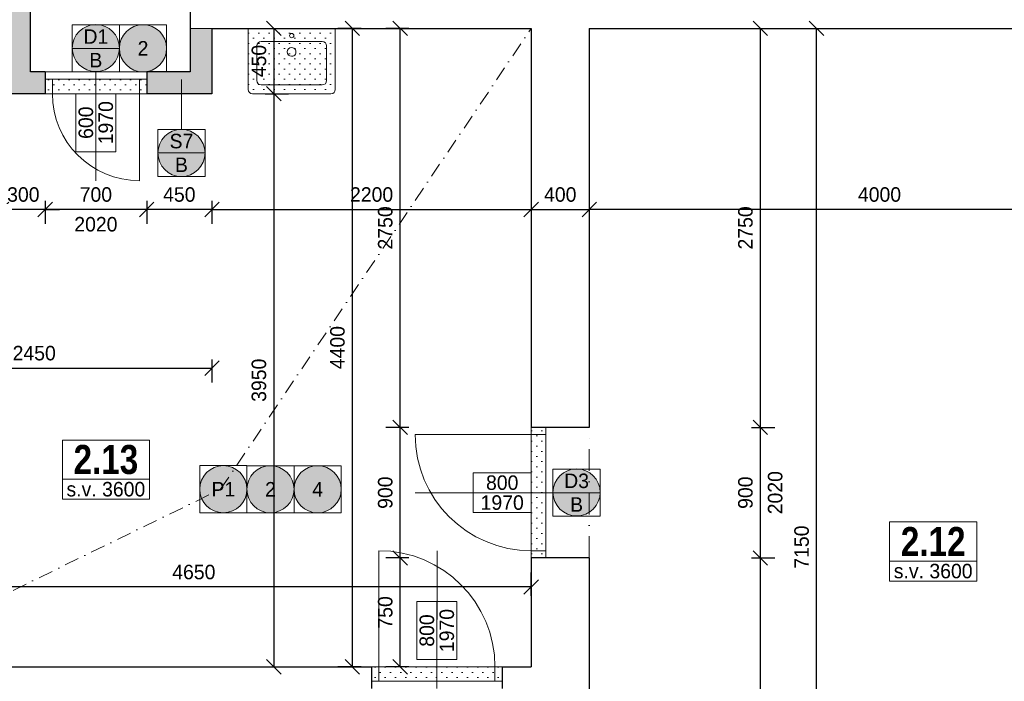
# Model space of a CAD drawing. Header units: millimetres. Extents: x -65956 to 5894746, y -14679 to 163521.
# Tile 46 of 89: x 3575 to 10360, y -5237 to -677. Entities that reach past the tile are written whole.
import ezdxf

# ---------------------------------------------------------------- set-up
doc = ezdxf.new("R2010")
doc.units = ezdxf.units.MM
doc.linetypes.add('ČERCHOVANÁ', pattern=[1, 0.5, -0.25, 0, -0.25])
doc.layers.get('0').update_dxf_attribs({"lineweight": 5})
doc.layers.get('Defpoints').update_dxf_attribs({"color": 2, "lineweight": 30})
doc.layers.add('- pomocna', color=232, linetype='Continuous', lineweight=0, plot=False)
for name, color, linetype, lineweight in [('- popis', 7, 'Continuous', 0), ('- zariadenie', 30, 'Continuous', 0), ('Bodko ciarkovana T', 200, 'ČERCHOVANÁ', 0), ('H popisky', 30, 'Continuous', 25), ('H stavba', 82, 'Continuous', 30), ('KOTY', 51, 'Continuous', 5), ('m_popis', 7, 'Continuous', 0), ('otvor', 163, 'Continuous', 5), ('RE-buranie', 41, 'Continuous', 18), ('Tbč stavba', 4, 'ČERCHOVANÁ', 0), ('VT kóty', 51, 'Continuous', 5), ('VT sanita', 210, 'Continuous', 5)]:
    doc.layers.add(name, color=color, linetype=linetype, lineweight=lineweight)
doc.styles.add('1-100_te_2mm_200', font='technic_.ttf', dxfattribs={"height": 200})
doc.styles.add('1-20_ce_5mm_100', font='GOTHIC.TTF', dxfattribs={"height": 100})
doc.styles.add('1-50_ce_2mm_100', font='GOTHIC.TTF', dxfattribs={"height": 100})
doc.dimstyles.new('technic_1-100', dxfattribs={"dimtxt": 200, "dimasz": 240, "dimexe": 300, "dimexo": 200, "dimgap": 100, "dimtad": 1, "dimdec": 1, "dimrnd": 0.5, "dimtxsty": '1-100_te_2mm_200', "dimblk": 'OBLIQUE', "dimcen": 2.5, "dimclrd": 256, "dimclrt": 256, "dimadec": 0, "dimazin": 0, "dimtfac": 1, "dimtdec": 1, "dimtix": 1, "dimtmove": 1, "dimatfit": 3, "dimldrblk": 'OBLIQUE', "dimfxl": 400, "dimfxlon": 1, "dimarcsym": 0})

# ---------------------------------------------------------------- blocks, each defined once
blk = doc.blocks.new('_Oblique')
at = {"color": 0, "linetype": 'ByBlock', "lineweight": -2}
blk.add_line((-0.5, -0.5), (0.5, 0.5), dxfattribs=at)
blk = doc.blocks.new('*D281')
at = {"layer": 'Defpoints', "color": 0, "transparency": 16777216}
for p in [(7500.1, -4386.7), (8679, -4386.7), (8400.1, -7886.7)]:
    blk.add_point(p, dxfattribs=at)
at = {"layer": 'KOTY', "color": 0, "lineweight": -2, "transparency": 16777216}
for p, q in [((8619, -4386.7), (8779, -4386.7)), ((8619, -7886.7), (8779, -7886.7))]:
    blk.add_line(p, q, dxfattribs=at)
at = {"layer": 'KOTY', "lineweight": -2, "transparency": 16777216}
blk.add_line((8679, -7886.7), (8679, -4386.7), dxfattribs=at)
at = {"layer": 'KOTY', "lineweight": -2, "transparency": 16777216, "xscale": 100, "yscale": 100, "zscale": 100}
for p, rotation in [((8679, -4386.7), 90), ((8679, -7886.7), 270)]:
    blk.add_blockref('_Oblique', p, dxfattribs=dict(at, rotation=rotation))
at = {"layer": 'KOTY', "transparency": 16777216, "insert": (8576.5, -6136.7), "char_height": 100, "attachment_point": 5, "rotation": 90, "style": '1-20_ce_5mm_100'}
blk.add_mtext('3500', dxfattribs=at)
blk = doc.blocks.new('*D282')
at = {"layer": 'Defpoints', "color": 0, "transparency": 16777216}
for p in [(7500.1, -736.7), (11500.1, -736.7), (7500.1, -1984.6)]:
    blk.add_point(p, dxfattribs=at)
at = {"layer": 'KOTY', "color": 0, "lineweight": -2, "transparency": 16777216}
for p, q in [((7500.1, -1924.6), (7500.1, -2084.6)), ((11500.1, -1924.6), (11500.1, -2084.6))]:
    blk.add_line(p, q, dxfattribs=at)
at = {"layer": 'KOTY', "lineweight": -2, "transparency": 16777216}
blk.add_line((11500.1, -1984.6), (7500.1, -1984.6), dxfattribs=at)
at = {"layer": 'KOTY', "lineweight": -2, "transparency": 16777216, "xscale": 100, "yscale": 100, "zscale": 100, "rotation": 180}
blk.add_blockref('_Oblique', (7500.1, -1984.6), dxfattribs=at)
at = {"layer": 'KOTY', "lineweight": -2, "transparency": 16777216, "xscale": 100, "yscale": 100, "zscale": 100}
blk.add_blockref('_Oblique', (11500.1, -1984.6), dxfattribs=at)
at = {"layer": 'KOTY', "transparency": 16777216, "insert": (9500.1, -1882.1), "char_height": 100, "attachment_point": 5, "style": '1-20_ce_5mm_100'}
blk.add_mtext('4000', dxfattribs=at)
blk = doc.blocks.new('*D283')
at = {"layer": 'Defpoints', "color": 0, "transparency": 16777216}
for p in [(7500.1, -3486.7), (8679, -3486.7), (7500.1, -4386.7)]:
    blk.add_point(p, dxfattribs=at)
at = {"layer": 'KOTY', "color": 0, "lineweight": -2, "transparency": 16777216}
for p, q in [((8619, -3486.7), (8779, -3486.7)), ((8619, -4386.7), (8779, -4386.7))]:
    blk.add_line(p, q, dxfattribs=at)
at = {"layer": 'KOTY', "lineweight": -2, "transparency": 16777216}
blk.add_line((8679, -4386.7), (8679, -3486.7), dxfattribs=at)
at = {"layer": 'KOTY', "lineweight": -2, "transparency": 16777216, "xscale": 100, "yscale": 100, "zscale": 100}
for p, rotation in [((8679, -3486.7), 90), ((8679, -4386.7), 270)]:
    blk.add_blockref('_Oblique', p, dxfattribs=dict(at, rotation=rotation))
at = {"layer": 'KOTY', "transparency": 16777216, "char_height": 100, "attachment_point": 5, "rotation": 90, "style": '1-20_ce_5mm_100'}
for s, insert in [('2020', (8781.5, -3936.7)), ('900', (8576.5, -3936.7))]:
    blk.add_mtext(s, dxfattribs=dict(at, insert=insert))
blk = doc.blocks.new('*D284')
at = {"layer": 'Defpoints', "color": 0, "transparency": 16777216}
for p in [(7500.1, -736.7), (8679, -736.7), (7500.1, -3486.7)]:
    blk.add_point(p, dxfattribs=at)
at = {"layer": 'KOTY', "color": 0, "lineweight": -2, "transparency": 16777216}
for p, q in [((8619, -736.7), (8779, -736.7)), ((8619, -3486.7), (8779, -3486.7))]:
    blk.add_line(p, q, dxfattribs=at)
at = {"layer": 'KOTY', "lineweight": -2, "transparency": 16777216}
blk.add_line((8679, -3486.7), (8679, -736.7), dxfattribs=at)
at = {"layer": 'KOTY', "lineweight": -2, "transparency": 16777216, "xscale": 100, "yscale": 100, "zscale": 100}
for p, rotation in [((8679, -736.7), 90), ((8679, -3486.7), 270)]:
    blk.add_blockref('_Oblique', p, dxfattribs=dict(at, rotation=rotation))
at = {"layer": 'KOTY', "transparency": 16777216, "insert": (8576.5, -2111.7), "char_height": 100, "attachment_point": 5, "rotation": 90, "style": '1-20_ce_5mm_100'}
blk.add_mtext('2750', dxfattribs=at)
blk = doc.blocks.new('*D285')
at = {"layer": 'Defpoints', "color": 0, "transparency": 16777216}
for p in [(8400.1, -736.7), (9066.1, -736.7), (8400.1, -7886.7)]:
    blk.add_point(p, dxfattribs=at)
at = {"layer": 'KOTY', "color": 0, "lineweight": -2, "transparency": 16777216}
for p, q in [((9006.1, -736.7), (9166.1, -736.7)), ((9006.1, -7886.7), (9166.1, -7886.7))]:
    blk.add_line(p, q, dxfattribs=at)
at = {"layer": 'KOTY', "lineweight": -2, "transparency": 16777216}
blk.add_line((9066.1, -7886.7), (9066.1, -736.7), dxfattribs=at)
at = {"layer": 'KOTY', "lineweight": -2, "transparency": 16777216, "xscale": 100, "yscale": 100, "zscale": 100}
for p, rotation in [((9066.1, -736.7), 90), ((9066.1, -7886.7), 270)]:
    blk.add_blockref('_Oblique', p, dxfattribs=dict(at, rotation=rotation))
at = {"layer": 'KOTY', "transparency": 16777216, "insert": (8963.6, -4311.7), "char_height": 100, "attachment_point": 5, "rotation": 90, "style": '1-20_ce_5mm_100'}
blk.add_mtext('7150', dxfattribs=at)
blk = doc.blocks.new('*D286')
at = {"layer": 'Defpoints', "color": 0, "transparency": 16777216}
for p in [(6197.1, -4386.7), (7100.1, -4386.7), (7100.1, -5136.7)]:
    blk.add_point(p, dxfattribs=at)
at = {"layer": 'KOTY', "color": 0, "lineweight": -2, "transparency": 16777216}
for p, q in [((6257.1, -4386.7), (6097.1, -4386.7)), ((6257.1, -5136.7), (6097.1, -5136.7))]:
    blk.add_line(p, q, dxfattribs=at)
at = {"layer": 'KOTY', "lineweight": -2, "transparency": 16777216}
blk.add_line((6197.1, -5136.7), (6197.1, -4386.7), dxfattribs=at)
at = {"layer": 'KOTY', "lineweight": -2, "transparency": 16777216, "xscale": 100, "yscale": 100, "zscale": 100}
for p, rotation in [((6197.1, -4386.7), 90), ((6197.1, -5136.7), 270)]:
    blk.add_blockref('_Oblique', p, dxfattribs=dict(at, rotation=rotation))
at = {"layer": 'KOTY', "transparency": 16777216, "insert": (6094.5, -4761.7), "char_height": 100, "attachment_point": 5, "rotation": 90, "style": '1-20_ce_5mm_100'}
blk.add_mtext('750', dxfattribs=at)
blk = doc.blocks.new('*D287')
at = {"layer": 'Defpoints', "color": 0, "transparency": 16777216}
for p in [(6197.1, -3486.7), (7100.1, -3486.7), (7100.1, -4386.7)]:
    blk.add_point(p, dxfattribs=at)
at = {"layer": 'KOTY', "color": 0, "lineweight": -2, "transparency": 16777216}
for p, q in [((6257.1, -3486.7), (6097.1, -3486.7)), ((6257.1, -4386.7), (6097.1, -4386.7))]:
    blk.add_line(p, q, dxfattribs=at)
at = {"layer": 'KOTY', "lineweight": -2, "transparency": 16777216}
blk.add_line((6197.1, -4386.7), (6197.1, -3486.7), dxfattribs=at)
at = {"layer": 'KOTY', "lineweight": -2, "transparency": 16777216, "xscale": 100, "yscale": 100, "zscale": 100}
for p, rotation in [((6197.1, -3486.7), 90), ((6197.1, -4386.7), 270)]:
    blk.add_blockref('_Oblique', p, dxfattribs=dict(at, rotation=rotation))
at = {"layer": 'KOTY', "transparency": 16777216, "insert": (6094.5, -3936.7), "char_height": 100, "attachment_point": 5, "rotation": 90, "style": '1-20_ce_5mm_100'}
blk.add_mtext('900', dxfattribs=at)
blk = doc.blocks.new('*D288')
at = {"layer": 'Defpoints', "color": 0, "transparency": 16777216}
for p in [(6197.1, -736.7), (7100.1, -736.7), (7100.1, -3486.7)]:
    blk.add_point(p, dxfattribs=at)
at = {"layer": 'KOTY', "color": 0, "lineweight": -2, "transparency": 16777216}
for p, q in [((6257.1, -736.7), (6097.1, -736.7)), ((6257.1, -3486.7), (6097.1, -3486.7))]:
    blk.add_line(p, q, dxfattribs=at)
at = {"layer": 'KOTY', "lineweight": -2, "transparency": 16777216}
blk.add_line((6197.1, -3486.7), (6197.1, -736.7), dxfattribs=at)
at = {"layer": 'KOTY', "lineweight": -2, "transparency": 16777216, "xscale": 100, "yscale": 100, "zscale": 100}
for p, rotation in [((6197.1, -736.7), 90), ((6197.1, -3486.7), 270)]:
    blk.add_blockref('_Oblique', p, dxfattribs=dict(at, rotation=rotation))
at = {"layer": 'KOTY', "transparency": 16777216, "insert": (6094.5, -2111.7), "char_height": 100, "attachment_point": 5, "rotation": 90, "style": '1-20_ce_5mm_100'}
blk.add_mtext('2750', dxfattribs=at)
blk = doc.blocks.new('*D289')
at = {"layer": 'Defpoints', "color": 0, "transparency": 16777216}
for p in [(5867.6, -736.7), (7100.1, -736.7), (7100.1, -5136.7)]:
    blk.add_point(p, dxfattribs=at)
at = {"layer": 'KOTY', "color": 0, "lineweight": -2, "transparency": 16777216}
for p, q in [((5927.6, -736.7), (5767.6, -736.7)), ((5927.6, -5136.7), (5767.6, -5136.7))]:
    blk.add_line(p, q, dxfattribs=at)
at = {"layer": 'KOTY', "lineweight": -2, "transparency": 16777216}
blk.add_line((5867.6, -5136.7), (5867.6, -736.7), dxfattribs=at)
at = {"layer": 'KOTY', "lineweight": -2, "transparency": 16777216, "xscale": 100, "yscale": 100, "zscale": 100}
for p, rotation in [((5867.6, -736.7), 90), ((5867.6, -5136.7), 270)]:
    blk.add_blockref('_Oblique', p, dxfattribs=dict(at, rotation=rotation))
at = {"layer": 'KOTY', "transparency": 16777216, "insert": (5765.1, -2936.7), "char_height": 100, "attachment_point": 5, "rotation": 90, "style": '1-20_ce_5mm_100'}
blk.add_mtext('4400', dxfattribs=at)
blk = doc.blocks.new('*D290')
at = {"layer": 'Defpoints', "color": 0, "transparency": 16777216}
for p in [(2450.1, -1386.7), (2450.1, -4586.6), (7100.1, -5136.7)]:
    blk.add_point(p, dxfattribs=at)
at = {"layer": 'KOTY', "color": 0, "lineweight": -2, "transparency": 16777216}
for p, q in [((2450.1, -4526.6), (2450.1, -4686.6)), ((7100.1, -4646.6), (7100.1, -4486.6))]:
    blk.add_line(p, q, dxfattribs=at)
at = {"layer": 'KOTY', "lineweight": -2, "transparency": 16777216}
blk.add_line((7100.1, -4586.6), (2450.1, -4586.6), dxfattribs=at)
at = {"layer": 'KOTY', "lineweight": -2, "transparency": 16777216, "xscale": 100, "yscale": 100, "zscale": 100, "rotation": 180}
blk.add_blockref('_Oblique', (2450.1, -4586.6), dxfattribs=at)
at = {"layer": 'KOTY', "lineweight": -2, "transparency": 16777216, "xscale": 100, "yscale": 100, "zscale": 100}
blk.add_blockref('_Oblique', (7100.1, -4586.6), dxfattribs=at)
at = {"layer": 'KOTY', "transparency": 16777216, "insert": (4775.1, -4484.1), "char_height": 100, "attachment_point": 5, "style": '1-20_ce_5mm_100'}
blk.add_mtext('4650', dxfattribs=at)
blk = doc.blocks.new('*D291')
at = {"layer": 'Defpoints', "color": 0, "transparency": 16777216}
for p in [(2450.1, -1186.7), (4900.1, -1186.7), (4900.1, -3078)]:
    blk.add_point(p, dxfattribs=at)
at = {"layer": 'KOTY', "color": 0, "lineweight": -2, "transparency": 16777216}
for p, q in [((2450.1, -3018), (2450.1, -3178)), ((4900.1, -3018), (4900.1, -3178))]:
    blk.add_line(p, q, dxfattribs=at)
at = {"layer": 'KOTY', "lineweight": -2, "transparency": 16777216}
blk.add_line((2450.1, -3078), (4900.1, -3078), dxfattribs=at)
at = {"layer": 'KOTY', "lineweight": -2, "transparency": 16777216, "xscale": 100, "yscale": 100, "zscale": 100, "rotation": 180}
blk.add_blockref('_Oblique', (2450.1, -3078), dxfattribs=at)
at = {"layer": 'KOTY', "lineweight": -2, "transparency": 16777216, "xscale": 100, "yscale": 100, "zscale": 100}
blk.add_blockref('_Oblique', (4900.1, -3078), dxfattribs=at)
at = {"layer": 'KOTY', "transparency": 16777216, "insert": (3675.1, -2975.4), "char_height": 100, "attachment_point": 5, "style": '1-20_ce_5mm_100'}
blk.add_mtext('2450', dxfattribs=at)
blk = doc.blocks.new('*D292')
at = {"layer": 'Defpoints', "color": 0, "transparency": 16777216}
for p in [(7100.1, -736.7), (4900.1, -1186.7), (7100.1, -1984.6)]:
    blk.add_point(p, dxfattribs=at)
at = {"layer": 'KOTY', "color": 0, "lineweight": -2, "transparency": 16777216}
for p, q in [((4900.1, -1924.6), (4900.1, -2084.6)), ((7100.1, -1924.6), (7100.1, -2084.6))]:
    blk.add_line(p, q, dxfattribs=at)
at = {"layer": 'KOTY', "lineweight": -2, "transparency": 16777216}
blk.add_line((4900.1, -1984.6), (7100.1, -1984.6), dxfattribs=at)
at = {"layer": 'KOTY', "lineweight": -2, "transparency": 16777216, "xscale": 100, "yscale": 100, "zscale": 100, "rotation": 180}
blk.add_blockref('_Oblique', (4900.1, -1984.6), dxfattribs=at)
at = {"layer": 'KOTY', "lineweight": -2, "transparency": 16777216, "xscale": 100, "yscale": 100, "zscale": 100}
blk.add_blockref('_Oblique', (7100.1, -1984.6), dxfattribs=at)
at = {"layer": 'KOTY', "transparency": 16777216, "insert": (6000.1, -1882.1), "char_height": 100, "attachment_point": 5, "style": '1-20_ce_5mm_100'}
blk.add_mtext('2200', dxfattribs=at)
blk = doc.blocks.new('*D293')
at = {"layer": 'Defpoints', "color": 0, "transparency": 16777216}
for p in [(4900.1, -736.7), (4900.1, -1186.7), (5326.5, -1186.7)]:
    blk.add_point(p, dxfattribs=at)
at = {"layer": 'KOTY', "color": 0, "lineweight": -2, "transparency": 16777216}
for p, q in [((5266.5, -736.7), (5426.5, -736.7)), ((5266.5, -1186.7), (5426.5, -1186.7))]:
    blk.add_line(p, q, dxfattribs=at)
at = {"layer": 'KOTY', "lineweight": -2, "transparency": 16777216}
blk.add_line((5326.5, -736.7), (5326.5, -1186.7), dxfattribs=at)
at = {"layer": 'KOTY', "lineweight": -2, "transparency": 16777216, "xscale": 100, "yscale": 100, "zscale": 100}
for p, rotation in [((5326.5, -736.7), 90), ((5326.5, -1186.7), 270)]:
    blk.add_blockref('_Oblique', p, dxfattribs=dict(at, rotation=rotation))
at = {"layer": 'KOTY', "transparency": 16777216, "insert": (5224, -961.7), "char_height": 100, "attachment_point": 5, "rotation": 90, "style": '1-20_ce_5mm_100'}
blk.add_mtext('450', dxfattribs=at)
blk = doc.blocks.new('*D294')
at = {"layer": 'Defpoints', "color": 0, "transparency": 16777216}
for p in [(4900.1, -1186.7), (2450.1, -5136.7), (5326.5, -5136.7)]:
    blk.add_point(p, dxfattribs=at)
at = {"layer": 'KOTY', "color": 0, "lineweight": -2, "transparency": 16777216}
for p, q in [((5266.5, -1186.7), (5426.5, -1186.7)), ((5266.5, -5136.7), (5426.5, -5136.7))]:
    blk.add_line(p, q, dxfattribs=at)
at = {"layer": 'KOTY', "lineweight": -2, "transparency": 16777216}
blk.add_line((5326.5, -1186.7), (5326.5, -5136.7), dxfattribs=at)
at = {"layer": 'KOTY', "lineweight": -2, "transparency": 16777216, "xscale": 100, "yscale": 100, "zscale": 100}
for p, rotation in [((5326.5, -1186.7), 90), ((5326.5, -5136.7), 270)]:
    blk.add_blockref('_Oblique', p, dxfattribs=dict(at, rotation=rotation))
at = {"layer": 'KOTY', "transparency": 16777216, "insert": (5224, -3161.7), "char_height": 100, "attachment_point": 5, "rotation": 90, "style": '1-20_ce_5mm_100'}
blk.add_mtext('3950', dxfattribs=at)
blk = doc.blocks.new('*D238')
at = {"layer": 'Defpoints', "color": 0, "transparency": 16777216}
for p in [(4450.1, -1186.7), (4900.1, -1186.7), (4450.1, -1984.6)]:
    blk.add_point(p, dxfattribs=at)
at = {"layer": 'KOTY', "color": 0, "lineweight": -2, "transparency": 16777216}
for p, q in [((4450.1, -1924.6), (4450.1, -2084.6)), ((4900.1, -1924.6), (4900.1, -2084.6))]:
    blk.add_line(p, q, dxfattribs=at)
at = {"layer": 'KOTY', "lineweight": -2, "transparency": 16777216}
blk.add_line((4900.1, -1984.6), (4450.1, -1984.6), dxfattribs=at)
at = {"layer": 'KOTY', "lineweight": -2, "transparency": 16777216, "xscale": 100, "yscale": 100, "zscale": 100, "rotation": 180}
blk.add_blockref('_Oblique', (4450.1, -1984.6), dxfattribs=at)
at = {"layer": 'KOTY', "lineweight": -2, "transparency": 16777216, "xscale": 100, "yscale": 100, "zscale": 100}
blk.add_blockref('_Oblique', (4900.1, -1984.6), dxfattribs=at)
at = {"layer": 'KOTY', "transparency": 16777216, "insert": (4675.1, -1882.1), "char_height": 100, "attachment_point": 5, "style": '1-20_ce_5mm_100'}
blk.add_mtext('450', dxfattribs=at)
blk = doc.blocks.new('*D239')
at = {"layer": 'Defpoints', "color": 0, "transparency": 16777216}
for p in [(3750.1, -1186.7), (4450.1, -1186.7), (3750.1, -1984.6)]:
    blk.add_point(p, dxfattribs=at)
at = {"layer": 'KOTY', "color": 0, "lineweight": -2, "transparency": 16777216}
for p, q in [((3750.1, -1924.6), (3750.1, -2084.6)), ((4450.1, -1924.6), (4450.1, -2084.6))]:
    blk.add_line(p, q, dxfattribs=at)
at = {"layer": 'KOTY', "lineweight": -2, "transparency": 16777216}
blk.add_line((4450.1, -1984.6), (3750.1, -1984.6), dxfattribs=at)
at = {"layer": 'KOTY', "lineweight": -2, "transparency": 16777216, "xscale": 100, "yscale": 100, "zscale": 100, "rotation": 180}
blk.add_blockref('_Oblique', (3750.1, -1984.6), dxfattribs=at)
at = {"layer": 'KOTY', "lineweight": -2, "transparency": 16777216, "xscale": 100, "yscale": 100, "zscale": 100}
blk.add_blockref('_Oblique', (4450.1, -1984.6), dxfattribs=at)
at = {"layer": 'KOTY', "transparency": 16777216, "char_height": 100, "attachment_point": 5, "style": '1-20_ce_5mm_100'}
for s, insert in [('700', (4100.1, -1882.1)), ('2020', (4100.1, -2087.1))]:
    blk.add_mtext(s, dxfattribs=dict(at, insert=insert))
blk = doc.blocks.new('*D240')
at = {"layer": 'Defpoints', "color": 0, "transparency": 16777216}
for p in [(3450.1, -1186.7), (3750.1, -1186.7), (3450.1, -1984.6)]:
    blk.add_point(p, dxfattribs=at)
at = {"layer": 'KOTY', "color": 0, "lineweight": -2, "transparency": 16777216}
for p, q in [((3450.1, -1924.6), (3450.1, -2084.6)), ((3750.1, -1924.6), (3750.1, -2084.6))]:
    blk.add_line(p, q, dxfattribs=at)
at = {"layer": 'KOTY', "lineweight": -2, "transparency": 16777216}
for p, q in [((3450.1, -1984.6), (3350.1, -1984.6)), ((3750.1, -1984.6), (3450.1, -1984.6)), ((3750.1, -1984.6), (3850.1, -1984.6))]:
    blk.add_line(p, q, dxfattribs=at)
at = {"layer": 'KOTY', "lineweight": -2, "transparency": 16777216, "xscale": 100, "yscale": 100, "zscale": 100}
blk.add_blockref('_Oblique', (3450.1, -1984.6), dxfattribs=at)
at = {"layer": 'KOTY', "lineweight": -2, "transparency": 16777216, "xscale": 100, "yscale": 100, "zscale": 100, "rotation": 180}
blk.add_blockref('_Oblique', (3750.1, -1984.6), dxfattribs=at)
at = {"layer": 'KOTY', "transparency": 16777216, "insert": (3600.1, -1882.1), "char_height": 100, "attachment_point": 5, "style": '1-20_ce_5mm_100'}
blk.add_mtext('300', dxfattribs=at)
blk = doc.blocks.new('u 600x450')
for p, q in [((300, 0), (-300, 0)), ((-300, 0), (-300, -420)), ((300, -420), (300, 0)), ((-240, -120), (-240, -360)), ((210, -90), (-210, -90)), ((240, -360), (240, -120)), ((-210, -390), (210, -390)), ((-270, -450), (270, -450))]:
    blk.add_line(p, q)
blk.add_circle((0, -50), 15)
for centre, start, end in [((-210, -120), 90, 180), ((210, -120), 360, 90), ((-210, -360), 180, 270), ((210, -360), 270, 360), ((-270, -420), 180, 270), ((270, -420), 270, 360)]:
    blk.add_arc(centre, 30, start, end)
for start_param, end_param in [(4.457203, 7.598795), (1.31561, 4.457203)]:
    blk.add_ellipse((-1.3, -162.4), major_axis=(-29, -7.6), ratio=1, start_param=start_param, end_param=end_param)
blk = doc.blocks.new('*T36')
at = {"layer": 'Defpoints', "color": 8, "linetype": 'ByBlock', "lineweight": 0, "transparency": 16777216}
for p, q in [((0, 0), (600, 0)), ((0, 0), (0, -270.7)), ((600, 0), (600, -270.7)), ((0, -270.7), (600, -270.7))]:
    blk.add_line(p, q, dxfattribs=at)
at = {"layer": 'H popisky', "color": 0, "transparency": 16777216, "insert": (300, -135.3), "char_height": 200, "width": 596, "attachment_point": 5, "style": '1-50_ce_2mm_100'}
blk.add_mtext('{\\fTechnicLite|b1|i0|c2|p2;\\C256;2.12}', dxfattribs=at)
blk = doc.blocks.new('*T37')
at = {"layer": 'Defpoints', "color": 8, "linetype": 'ByBlock', "lineweight": 0, "transparency": 16777216}
for p, q in [((0, 0), (600, 0)), ((0, 0), (0, -270.7)), ((600, 0), (600, -270.7)), ((0, -270.7), (600, -270.7))]:
    blk.add_line(p, q, dxfattribs=at)
at = {"layer": 'H popisky', "color": 0, "transparency": 16777216, "insert": (300, -135.3), "char_height": 200, "width": 596, "attachment_point": 5, "style": '1-50_ce_2mm_100'}
blk.add_mtext('{\\fTechnicLite|b1|i0|c2|p2;\\C256;2.13}', dxfattribs=at)
blk = doc.blocks.new('*T330')
at = {"layer": 'Defpoints', "color": 8, "linetype": 'ByBlock', "lineweight": 0, "transparency": 16777216}
for p, q in [((0, 137.3), (600, 137.3)), ((0, 0), (0, 137.3)), ((600, 0), (600, 137.3)), ((0, 0), (600, 0))]:
    blk.add_line(p, q, dxfattribs=at)
at = {"layer": 'm_popis', "color": 0, "transparency": 16777216, "insert": (300, 68.7), "char_height": 100, "width": 596, "attachment_point": 5, "style": '1-50_ce_2mm_100'}
blk.add_mtext('s.v. 3600', dxfattribs=at)
blk = doc.blocks.new('*T331')
at = {"layer": 'Defpoints', "color": 8, "linetype": 'ByBlock', "lineweight": 0, "transparency": 16777216}
for p, q in [((0, 137.3), (600, 137.3)), ((0, 0), (0, 137.3)), ((600, 0), (600, 137.3)), ((0, 0), (600, 0))]:
    blk.add_line(p, q, dxfattribs=at)
at = {"layer": 'm_popis', "color": 0, "transparency": 16777216, "insert": (300, 68.7), "char_height": 100, "width": 596, "attachment_point": 5, "style": '1-50_ce_2mm_100'}
blk.add_mtext('s.v. 3600', dxfattribs=at)
blk = doc.blocks.new('*D332')
at = {"layer": 'Defpoints', "color": 0, "transparency": 16777216}
for p in [(7100.1, -736.7), (7500.1, -736.7), (7500.1, -1984.6)]:
    blk.add_point(p, dxfattribs=at)
at = {"layer": 'KOTY', "color": 0, "lineweight": -2, "transparency": 16777216}
for p, q in [((7100.1, -1924.6), (7100.1, -2084.6)), ((7500.1, -1924.6), (7500.1, -2084.6))]:
    blk.add_line(p, q, dxfattribs=at)
at = {"layer": 'KOTY', "lineweight": -2, "transparency": 16777216}
blk.add_line((7100.1, -1984.6), (7500.1, -1984.6), dxfattribs=at)
at = {"layer": 'KOTY', "lineweight": -2, "transparency": 16777216, "xscale": 100, "yscale": 100, "zscale": 100, "rotation": 180}
blk.add_blockref('_Oblique', (7100.1, -1984.6), dxfattribs=at)
at = {"layer": 'KOTY', "lineweight": -2, "transparency": 16777216, "xscale": 100, "yscale": 100, "zscale": 100}
blk.add_blockref('_Oblique', (7500.1, -1984.6), dxfattribs=at)
at = {"layer": 'KOTY', "transparency": 16777216, "insert": (7300.1, -1882.1), "char_height": 100, "attachment_point": 5, "style": '1-20_ce_5mm_100'}
blk.add_mtext('400', dxfattribs=at)
blk = doc.blocks.new('*T333')
at = {"layer": 'Defpoints', "color": 8, "linetype": 'ByBlock', "lineweight": 0, "transparency": 16777216}
for p, q in [((0, 274.7), (400, 274.7)), ((0, 0), (0, 274.7)), ((400, 0), (400, 274.7)), ((0, 137.3), (400, 137.3)), ((0, 0), (400, 0))]:
    blk.add_line(p, q, dxfattribs=at)
at = {"layer": 'VT kóty', "color": 0, "transparency": 16777216, "char_height": 100, "width": 396, "attachment_point": 5, "style": '1-50_ce_2mm_100'}
for s, insert in [('800', (200, 206)), ('1970', (200, 68.7))]:
    blk.add_mtext(s, dxfattribs=dict(at, insert=insert))
blk = doc.blocks.new('*T334')
at = {"layer": 'Defpoints', "color": 8, "linetype": 'ByBlock', "lineweight": 0, "transparency": 16777216}
for p, q in [((0, 0), (324.9, 0)), ((0, 0), (0, -324.9)), ((324.9, 0), (324.9, -324.9)), ((0, -162.5), (324.9, -162.5)), ((0, -324.9), (324.9, -324.9))]:
    blk.add_line(p, q, dxfattribs=at)
at = {"layer": 'VT kóty', "color": 0, "transparency": 16777216, "char_height": 100, "width": 320.944, "attachment_point": 5, "style": '1-50_ce_2mm_100'}
for s, insert in [('D3', (162.5, -81.2)), ('B', (162.5, -243.7))]:
    blk.add_mtext(s, dxfattribs=dict(at, insert=insert))
blk = doc.blocks.new('*T341')
at = {"layer": 'Defpoints', "color": 8, "linetype": 'ByBlock', "lineweight": 0, "transparency": 16777216}
for p, q in [((-274.7, 0), (-274.7, 400)), ((0, 400), (-274.7, 400)), ((-137.3, 0), (-137.3, 400)), ((0, 0), (0, 400)), ((0, 0), (-274.7, 0))]:
    blk.add_line(p, q, dxfattribs=at)
at = {"layer": 'VT kóty', "color": 0, "transparency": 16777216, "char_height": 100, "width": 396, "attachment_point": 5, "rotation": 90, "style": '1-50_ce_2mm_100'}
for s, insert in [('1970', (-68.7, 200)), ('600', (-206, 200))]:
    blk.add_mtext(s, dxfattribs=dict(at, insert=insert))
blk = doc.blocks.new('*T343')
at = {"layer": 'Defpoints', "color": 8, "linetype": 'ByBlock', "lineweight": 0, "transparency": 16777216}
for p, q in [((0, 0), (324.9, 0)), ((0, 0), (0, -324.9)), ((324.9, 0), (324.9, -324.9)), ((0, -162.5), (324.9, -162.5)), ((0, -324.9), (324.9, -324.9))]:
    blk.add_line(p, q, dxfattribs=at)
at = {"layer": 'VT kóty', "color": 0, "transparency": 16777216, "char_height": 100, "width": 320.944, "attachment_point": 5, "style": '1-50_ce_2mm_100'}
for s, insert in [('D1', (162.5, -81.2)), ('B', (162.5, -243.7))]:
    blk.add_mtext(s, dxfattribs=dict(at, insert=insert))
blk = doc.blocks.new('*T347')
at = {"layer": 'Defpoints', "color": 8, "linetype": 'ByBlock', "lineweight": 0, "transparency": 16777216}
for p, q in [((-274.7, 0), (-274.7, 400)), ((0, 400), (-274.7, 400)), ((-137.3, 0), (-137.3, 400)), ((0, 0), (0, 400)), ((0, 0), (-274.7, 0))]:
    blk.add_line(p, q, dxfattribs=at)
at = {"layer": 'VT kóty', "color": 0, "transparency": 16777216, "char_height": 100, "width": 396, "attachment_point": 5, "rotation": 90, "style": '1-50_ce_2mm_100'}
for s, insert in [('1970', (-68.7, 200)), ('800', (-206, 200))]:
    blk.add_mtext(s, dxfattribs=dict(at, insert=insert))
blk = doc.blocks.new('*T919')
at = {"layer": 'Defpoints', "color": 8, "linetype": 'ByBlock', "lineweight": 0, "transparency": 16777216}
for p, q in [((0, 0), (324.9, 0)), ((0, 0), (0, -324.9)), ((324.9, 0), (324.9, -324.9)), ((0, -162.5), (324.9, -162.5)), ((0, -324.9), (324.9, -324.9))]:
    blk.add_line(p, q, dxfattribs=at)
at = {"layer": '- popis', "color": 0, "transparency": 16777216, "char_height": 100, "width": 320.944, "attachment_point": 5, "style": '1-50_ce_2mm_100'}
for s, insert in [('S7', (162.5, -81.2)), ('B', (162.5, -243.7))]:
    blk.add_mtext(s, dxfattribs=dict(at, insert=insert))
blk = doc.blocks.new('*T922')
at = {"layer": 'Defpoints', "color": 8, "linetype": 'ByBlock', "lineweight": 0, "transparency": 16777216}
for p, q in [((0, 0), (324.9, 0)), ((0, 0), (0, -324.9)), ((324.9, 0), (324.9, -324.9)), ((0, -324.9), (324.9, -324.9))]:
    blk.add_line(p, q, dxfattribs=at)
at = {"layer": '- popis', "color": 0, "transparency": 16777216, "insert": (162.5, -162.5), "char_height": 100, "width": 320.944, "attachment_point": 5, "style": '1-50_ce_2mm_100'}
blk.add_mtext('P1', dxfattribs=at)
blk = doc.blocks.new('*T927')
at = {"layer": 'Defpoints', "color": 8, "linetype": 'ByBlock', "lineweight": 0, "transparency": 16777216}
for p, q in [((0, 0), (324.9, 0)), ((0, 0), (0, -324.9)), ((324.9, 0), (324.9, -324.9)), ((0, -324.9), (324.9, -324.9))]:
    blk.add_line(p, q, dxfattribs=at)
at = {"layer": '- popis', "color": 0, "transparency": 16777216, "insert": (162.5, -162.5), "char_height": 100, "width": 320.944, "attachment_point": 5, "style": '1-50_ce_2mm_100'}
blk.add_mtext('2', dxfattribs=at)
blk = doc.blocks.new('*T928')
at = {"layer": 'Defpoints', "color": 8, "linetype": 'ByBlock', "lineweight": 0, "transparency": 16777216}
for p, q in [((0, 0), (324.9, 0)), ((0, 0), (0, -324.9)), ((324.9, 0), (324.9, -324.9)), ((0, -324.9), (324.9, -324.9))]:
    blk.add_line(p, q, dxfattribs=at)
at = {"layer": '- popis', "color": 0, "transparency": 16777216, "insert": (162.5, -162.5), "char_height": 100, "width": 320.944, "attachment_point": 5, "style": '1-50_ce_2mm_100'}
blk.add_mtext('4', dxfattribs=at)
blk = doc.blocks.new('*T930')
at = {"layer": 'Defpoints', "color": 8, "linetype": 'ByBlock', "lineweight": 0, "transparency": 16777216}
for p, q in [((0, 0), (324.9, 0)), ((0, 0), (0, -324.9)), ((324.9, 0), (324.9, -324.9)), ((0, -324.9), (324.9, -324.9))]:
    blk.add_line(p, q, dxfattribs=at)
at = {"layer": '- popis', "color": 0, "transparency": 16777216, "insert": (162.5, -162.5), "char_height": 100, "width": 320.944, "attachment_point": 5, "style": '1-50_ce_2mm_100'}
blk.add_mtext('2', dxfattribs=at)

msp = doc.modelspace()

# ---------------------------------------------------------------- hatches: boundary and pattern name
at = {"layer": 'RE-buranie'}
h = msp.add_hatch(color=256, dxfattribs=at)
h.dxf.hatch_style = 1
h.paths.add_polyline_path([(2750.1, -1186.67), (2750.1, -1036.67), (2450.1, -1036.67), (2450.1, -1186.67)])
h.paths.add_polyline_path([(3750.1, -1186.67), (3750.1, -1036.67), (3650.1, -1036.67), (3650.1, 63.33), (3500.1, 63.33), (3500.1, -1036.67), (3450.1, -1036.67), (3450.1, -1186.67)])
h.paths.add_polyline_path([(4450.1, -1036.67), (4450.1, -1186.67), (4900.1, -1186.67), (4900.1, -736.67), (4750.1, -736.67), (4750.1, -1036.67)])
for points in [[(4262.57, -872.19, 1), (3937.63, -872.19, 1)], [(4587.52, -873.92, 1), (4262.57, -873.92, 1)], [(4527.23, -1595.27, 1), (4852.18, -1595.27, 1)], [(5140.84, -3912.87, 1), (4815.89, -3912.87, 1)], [(5465.78, -3913.14, 1), (5140.84, -3913.14, 1)], [(5790.72, -3913.14, 1), (5465.78, -3913.14, 1)], [(7575.03, -3934.64, 1), (7250.09, -3934.64, 1)]]:
    msp.add_hatch(color=256, dxfattribs=at).paths.add_polyline_path(points)
h = msp.add_hatch(dxfattribs=at)
h.set_pattern_fill('OMITKA', color=256, scale=50)
h.set_pattern_definition([(45, (-1070.754, -10810.44), (-35.35534, 35.35534), [0, -50])])
h.paths.add_polyline_path([(5750.1, -1156.67, -0.4142136), (5720.1, -1186.67), (5180.1, -1186.67, -0.4142136), (5150.1, -1156.67), (5150.1, -736.67), (5750.1, -736.67)])
h = msp.add_hatch(dxfattribs=at)
h.set_pattern_fill('OMITKA', color=256, scale=50)
h.set_pattern_definition([(45, (-10120.754, -30046.226), (-35.35534, 35.35534), [0, -50])])
h.paths.add_polyline_path([(4450.1, -1086.67), (3750.1, -1086.67), (3750.1, -1186.67), (4450.1, -1186.67)])
h = msp.add_hatch(dxfattribs=at)
h.set_pattern_fill('OMITKA', color=256, scale=50)
h.set_pattern_definition([(45, (-4140.754, -30946.226), (-35.35534, 35.35534), [0, -50])])
h.paths.add_polyline_path([(7200.1, -4385.67), (7200.1, -3486.91), (7100.1, -3486.42), (7100.1, -4387.16)])
h = msp.add_hatch(dxfattribs=at)
h.set_pattern_fill('OMITKA', color=256, scale=50)
h.set_pattern_definition([(45, (-7870.754, -34096.226), (-35.35534, 35.35534), [0, -50])])
h.paths.add_polyline_path([(6900.39, -5136.67), (6000.1, -5136.67), (6000.1, -5236.67), (6900.39, -5236.67)])

# ---------------------------------------------------------------- linework, layer by layer
at = {"layer": '- pomocna'}
msp.add_lwpolyline([(3650.1, 63.33), (4750.1, 63.33), (4750.1, -1036.67), (3650.1, -1036.67)], close=True, dxfattribs=at)
for points in [[(2450.1, -5136.67), (7100.1, -5136.67), (7100.1, -736.67), (4900.1, -736.67), (4900.1, -1186.67), (2450.1, -1186.67), (2450.1, -5136.67)], [(11500.1, -736.67), (7500.1, -736.67), (7500.1, -3486.67), (7200.1, -3486.67), (7200.1, -4386.67), (7500.1, -4386.67), (7500.1, -7886.67), (8400.1, -7886.67), (8400.1, -8786.67), (7500.1, -8786.67), (7500.1, -10436.67)]]:
    msp.add_lwpolyline(points, dxfattribs=at)
msp.add_line((4900.1, -736.67), (4750.1, -736.67))
at = {"layer": 'Bodko ciarkovana T', "ltscale": 200}
for p, q in [((4959.28, -3912.87), (7100.1, -736.67)), ((2450.1, -5136.67), (4959.28, -3912.87))]:
    msp.add_line(p, q, dxfattribs=at)
at = {"layer": 'H stavba'}
for p, q in [((3650.1, -1036.67), (3650.1, 63.33)), ((4750.1, 63.33), (4750.1, -1036.67)), ((4900.1, -736.67), (7100.1, -736.67)), ((4900.1, -736.67), (4900.1, -1186.67)), ((7100.1, -736.67), (7100.1, -3486.67)), ((7500.1, -736.67), (11500.1, -736.67)), ((7500.1, -736.67), (7500.1, -3486.67)), ((3750.1, -1036.67), (3650.1, -1036.67)), ((3750.1, -1036.67), (3750.1, -1186.67)), ((4750.1, -1036.67), (4450.1, -1036.67)), ((4450.1, -1036.67), (4450.1, -1186.67)), ((3750.1, -1186.67), (3450.1, -1186.67)), ((4900.1, -1186.67), (4450.1, -1186.67)), ((7500.1, -3486.67), (7100.1, -3486.67)), ((7500.1, -4386.67), (7100.1, -4386.67)), ((7100.1, -4386.67), (7100.1, -5136.67)), ((7500.1, -4386.67), (7500.1, -7886.67)), ((2450.1, -5136.67), (6000.1, -5136.67)), ((6000.1, -5136.67), (6000.1, -5286.67)), ((6900.1, -5136.67), (7100.1, -5136.67)), ((6900.1, -5136.67), (6900.1, -5286.67))]:
    msp.add_line(p, q, dxfattribs=at)
at = {"layer": 'otvor'}
for p, q in [((4450.1, -1086.67), (3750.1, -1086.67)), ((3800.1, -1086.67), (3800.1, -1186.67)), ((4400.1, -1086.67), (4400.1, -1786.67)), ((4450.1, -1186.67), (3750.1, -1186.67)), ((7100.1, -4386.67), (7100.1, -3486.67)), ((7200.1, -3486.67), (7200.1, -4386.67)), ((7200.1, -3536.67), (6300.1, -3536.67)), ((6050.1, -4336.67), (6050.1, -5236.67)), ((7200.1, -4336.67), (7100.1, -4336.67)), ((6000.1, -5136.67), (6900.1, -5136.67)), ((6850.1, -5136.67), (6850.1, -5236.67)), ((6900.1, -5236.67), (6000.1, -5236.67))]:
    msp.add_line(p, q, dxfattribs=at)
for centre, radius, start, end in [((4400.1, -1186.67), 600, 180, 270), ((7100.1, -3536.67), 800, 180, 270), ((6050.1, -5136.67), 800, 0, 90)]:
    msp.add_arc(centre, radius, start, end, dxfattribs=at)
at = {"layer": 'Tbč stavba', "ltscale": 300}
for p, q in [((3750.1, -1036.67), (4450.1, -1036.67)), ((7500.1, -4386.67), (7500.1, -3486.67))]:
    msp.add_line(p, q, dxfattribs=at)
at = {"layer": 'VT sanita'}
for p, q in [((4100.07, -1036.67), (4100.21, -1786.67)), ((4689.7, -1089.81), (4689.7, -1432.8)), ((7250.1, -3936.64), (6300.1, -3936.81)), ((6451.62, -4336.67), (6449.82, -5286.67))]:
    msp.add_line(p, q, dxfattribs=at)
for centre in [(4100.1, -872.19), (4425.05, -873.92), (4689.7, -1595.27), (4978.36, -3912.87), (5303.31, -3913.14), (5628.25, -3913.14), (7412.56, -3934.64)]:
    msp.add_circle(centre, 162.47, dxfattribs=at)

# ---------------------------------------------------------------- block references
at = {"layer": '- zariadenie', "linetype": 'Continuous'}
msp.add_blockref('u 600x450', (5450.14, -736.67), dxfattribs=at)
for name, p in [('*T343', (3937.63, -711.72)), ('*T930', (4262.57, -711.45)), ('*T341', (4237.43, -1586.67)), ('*T919', (4527.23, -1432.8)), ('*T37', (3869.01, -3573.84)), ('*T922', (4815.89, -3750.4)), ('*T927', (5140.84, -3750.67)), ('*T928', (5465.78, -3750.67)), ('*T333', (6700.1, -4074.07)), ('*T334', (7250.09, -3774.24)), ('*T331', (3869.01, -3981.84)), ('*T36', (9569.86, -4138.14)), ('*T330', (9569.86, -4546.14)), ('*T347', (6587.43, -5086.67))]:
    msp.add_blockref(name, p)

# ---------------------------------------------------------------- dimensions: what is measured, and where the dimension line sits
at = {"layer": 'KOTY'}
for base, p1, p2, picture, middle in [((7100.1, -1984.61), (4900.1, -1186.67), (7100.1, -736.67), '*D292', (6000.1, -1882.09)), ((7500.1, -1984.61), (7100.1, -736.67), (7500.1, -736.67), '*D332', (7300.1, -1882.09)), ((7500.1, -1984.61), (11500.1, -736.67), (7500.1, -736.67), '*D282', (9500.1, -1882.09)), ((4900.1, -3077.96), (2450.1, -1186.67), (4900.1, -1186.67), '*D291', (3675.1, -2975.45)), ((3450.1, -1984.61), (3750.1, -1186.67), (3450.1, -1186.67), '*D240', (3600.1, -1882.09)), ((4450.1, -1984.61), (4900.1, -1186.67), (4450.1, -1186.67), '*D238', (4675.1, -1882.09)), ((2450.1, -4586.57), (7100.1, -5136.67), (2450.1, -1386.67), '*D290', (4775.1, -4484.05))]:
    dim = msp.add_linear_dim(base=base, p1=p1, p2=p2, dimstyle='technic_1-100', override={"dimtxt": 100, "dimasz": 100, "dimexe": 100, "dimgap": 50, "dimtxsty": '1-20_ce_5mm_100', "dimfxl": 60}, dxfattribs=at)
    dim.commit()
    dim.dimension.update_dxf_attribs({"geometry": picture, "text_midpoint": middle})
for base, p1, p2, picture, middle in [((5326.48, -1186.67), (4900.1, -736.67), (4900.1, -1186.67), '*D293', (5223.96, -961.67)), ((5867.62, -736.67), (7100.1, -5136.67), (7100.1, -736.67), '*D289', (5765.1, -2936.67)), ((6197.06, -736.67), (7100.1, -3486.67), (7100.1, -736.67), '*D288', (6094.54, -2111.67)), ((8679.03, -736.67), (7500.1, -3486.67), (7500.1, -736.67), '*D284', (8576.52, -2111.67)), ((9066.07, -736.67), (8400.1, -7886.67), (8400.1, -736.67), '*D285', (8963.55, -4311.67)), ((5326.48, -5136.67), (4900.1, -1186.67), (2450.1, -5136.67), '*D294', (5223.96, -3161.67)), ((6197.06, -3486.67), (7100.1, -4386.67), (7100.1, -3486.67), '*D287', (6094.54, -3936.67)), ((6197.06, -4386.67), (7100.1, -5136.67), (7100.1, -4386.67), '*D286', (6094.54, -4761.67)), ((8679.03, -4386.67), (8400.1, -7886.67), (7500.1, -4386.67), '*D281', (8576.52, -6136.67))]:
    dim = msp.add_linear_dim(base=base, p1=p1, p2=p2, angle=90, dimstyle='technic_1-100', override={"dimtxt": 100, "dimasz": 100, "dimexe": 100, "dimgap": 50, "dimtxsty": '1-20_ce_5mm_100', "dimfxl": 60}, dxfattribs=at)
    dim.commit()
    dim.dimension.update_dxf_attribs({"geometry": picture, "text_midpoint": middle})
dim = msp.add_linear_dim(base=(3750.1, -1984.61), p1=(4450.1, -1186.67), p2=(3750.1, -1186.67), text='<>\\X 2020', dimstyle='technic_1-100', override={"dimtxt": 100, "dimasz": 100, "dimexe": 100, "dimgap": 50, "dimtxsty": '1-20_ce_5mm_100', "dimfxl": 60}, dxfattribs=at)
dim.commit()
dim.dimension.update_dxf_attribs({"geometry": '*D239', "text_midpoint": (4100.1, -1984.61)})
dim = msp.add_linear_dim(base=(8679.03, -3486.67), p1=(7500.1, -4386.67), p2=(7500.1, -3486.67), angle=90, text='<>\\X 2020', dimstyle='technic_1-100', override={"dimtxt": 100, "dimasz": 100, "dimexe": 100, "dimgap": 50, "dimtxsty": '1-20_ce_5mm_100', "dimfxl": 60}, dxfattribs=at)
dim.commit()
dim.dimension.update_dxf_attribs({"geometry": '*D283', "text_midpoint": (8679.03, -3936.67)})

doc.saveas('drawing.dxf')
